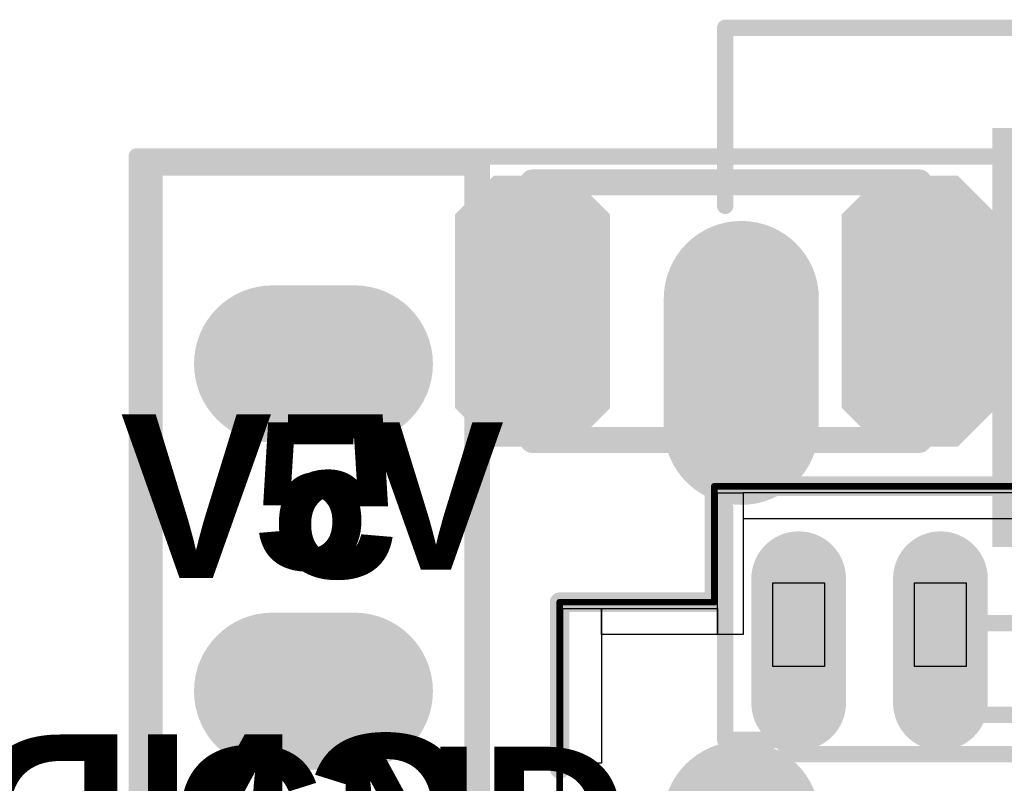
# Model space of a CAD drawing. Header units: inches. Extents: x 0.993 to 1.777, y -0.01 to 0.861.
# Tile 9 of 13: x 1 to 1.301, y 0.627 to 0.861. Entities that reach past the tile are written whole.
import ezdxf

# ---------------------------------------------------------------- set-up
doc = ezdxf.new("R2010")
doc.units = ezdxf.units.IN
doc.header["$MEASUREMENT"] = 0
for name, color, linetype in [('Bottom Layer', 5, 'Continuous'), ('Bottom Overlay', 54, 'Continuous'), ('Bottom Solder', 6, 'Continuous'), ('GND', 76, 'Continuous'), ('Keep-Out Layer', 6, 'Continuous'), ('Mechanical 15', 56, 'Continuous'), ('Mechanical 6', 56, 'Continuous'), ('Multi-Layer', 9, 'Continuous'), ('Pad Holes', 156, 'Continuous'), ('Top Layer', 1, 'Continuous'), ('Top Overlay', 2, 'Continuous'), ('Top Paste', 8, 'Continuous'), ('Top Solder', 216, 'Continuous'), ('VCC', 16, 'Continuous')]:
    doc.layers.add(name, color=color, linetype=linetype)
doc.styles.add('Arial_Bold', font='txt', dxfattribs={"height": 0.2})

# ---------------------------------------------------------------- blocks, each defined once
blk = doc.blocks.new('____3_2_4')
at = {"layer": 'Top Layer'}
for points in [[(-0.03937, -0.02756), (-0.03937, 0.02756), (-0.04921, 0.0374), (-0.0689, 0.0374), (-0.07874, 0.02756), (-0.07874, -0.02756), (-0.0689, -0.0374), (-0.04921, -0.0374)], [(0.07874, -0.02756), (0.07874, 0.02756), (0.0689, 0.0374), (0.04921, 0.0374), (0.03937, 0.02756), (0.03937, -0.02756), (0.04921, -0.0374), (0.0689, -0.0374)]]:
    blk.add_hatch(color=1, dxfattribs=at).paths.add_polyline_path(points)
at = {"layer": 'Top Overlay'}
h = blk.add_hatch(color=2, dxfattribs=at)
edge = h.paths.add_edge_path()
edge.add_arc((0, 0), 0.01575, 0, 360)
at = {"layer": 'Top Paste'}
for points in [[(-0.03937, -0.02756), (-0.03937, 0.02756), (-0.04921, 0.0374), (-0.0689, 0.0374), (-0.07874, 0.02756), (-0.07874, -0.02756), (-0.0689, -0.0374), (-0.04921, -0.0374)], [(0.07874, -0.02756), (0.07874, 0.02756), (0.0689, 0.0374), (0.04921, 0.0374), (0.03937, 0.02756), (0.03937, -0.02756), (0.04921, -0.0374), (0.0689, -0.0374)]]:
    blk.add_hatch(color=8, dxfattribs=at).paths.add_polyline_path(points)
at = {"layer": 'Top Solder'}
for points in [[(-0.03537, -0.02956), (-0.03537, 0.02956), (-0.04721, 0.0414), (-0.0709, 0.0414), (-0.08274, 0.02956), (-0.08274, -0.02956), (-0.0709, -0.0414), (-0.04721, -0.0414)], [(0.08274, -0.02956), (0.08274, 0.02956), (0.0709, 0.0414), (0.04721, 0.0414), (0.03537, 0.02956), (0.03537, -0.02956), (0.04721, -0.0414), (0.0709, -0.0414)]]:
    blk.add_hatch(color=216, dxfattribs=at).paths.add_polyline_path(points)
at = {"layer": 'Top Overlay'}
for points in [[(-0.05906, 0.03937, 0.00787, 0.00787, 0), (0.05906, 0.03937, 0.00787, 0.00787, 0)], [(-0.05906, -0.03937, 0.00787, 0.00787, 0), (-0.05906, 0.03937, 0.00787, 0.00787, 0)], [(0.05906, -0.03937, 0.00787, 0.00787, 0), (0.05906, 0.03937, 0.00787, 0.00787, 0)], [(-0.05906, -0.03937, 0.00787, 0.00787, 0), (0.05906, -0.03937, 0.00787, 0.00787, 0)]]:
    blk.add_lwpolyline(points, format="xyseb", dxfattribs=at)
for points in [[(-0.06102, 0.03937, 0.00394, 0.00394, 1), (-0.05709, 0.03937, 0.00394, 0.00394, 1)], [(-0.06102, 0.03937, 0.00394, 0.00394, 1), (-0.05709, 0.03937, 0.00394, 0.00394, 1)], [(0.05709, 0.03937, 0.00394, 0.00394, 1), (0.06102, 0.03937, 0.00394, 0.00394, 1)], [(0.05709, 0.03937, 0.00394, 0.00394, 1), (0.06102, 0.03937, 0.00394, 0.00394, 1)], [(-0.06102, -0.03937, 0.00394, 0.00394, 1), (-0.05709, -0.03937, 0.00394, 0.00394, 1)], [(-0.06102, -0.03937, 0.00394, 0.00394, 1), (-0.05709, -0.03937, 0.00394, 0.00394, 1)], [(0.05709, -0.03937, 0.00394, 0.00394, 1), (0.06102, -0.03937, 0.00394, 0.00394, 1)], [(0.05709, -0.03937, 0.00394, 0.00394, 1), (0.06102, -0.03937, 0.00394, 0.00394, 1)]]:
    blk.add_lwpolyline(points, format="xyseb", close=True, dxfattribs=at)
blk = doc.blocks.new('SIP8_B_21')
at = {"layer": 'Bottom Layer'}
h = blk.add_hatch(color=5, dxfattribs=at)
edge = h.paths.add_edge_path()
edge.add_arc((-0.0125, 0.1), 0.02, 90, 270)
edge.add_line((-0.0125, 0.08), (0.0125, 0.08))
edge.add_arc((0.0125, 0.1), 0.02, 270, 450)
edge.add_line((0.0125, 0.12), (-0.0125, 0.12))
h = blk.add_hatch(color=5, dxfattribs=at)
edge = h.paths.add_edge_path()
edge.add_arc((-0.0125, 0), 0.02, 90, 270)
edge.add_line((-0.0125, -0.02), (0.0125, -0.02))
edge.add_arc((0.0125, 0), 0.02, 270, 450)
edge.add_line((0.0125, 0.02), (-0.0125, 0.02))
at = {"layer": 'Bottom Solder'}
h = blk.add_hatch(color=6, dxfattribs=at)
edge = h.paths.add_edge_path()
edge.add_arc((-0.0125, 0.1), 0.024, 90, 270)
edge.add_line((-0.0125, 0.076), (0.0125, 0.076))
edge.add_arc((0.0125, 0.1), 0.024, 270, 450)
edge.add_line((0.0125, 0.124), (-0.0125, 0.124))
h = blk.add_hatch(color=6, dxfattribs=at)
edge = h.paths.add_edge_path()
edge.add_arc((-0.0125, 0), 0.024, 90, 270)
edge.add_line((-0.0125, -0.024), (0.0125, -0.024))
edge.add_arc((0.0125, 0), 0.024, 270, 450)
edge.add_line((0.0125, 0.024), (-0.0125, 0.024))
at = {"layer": 'GND'}
h = blk.add_hatch(color=76, dxfattribs=at)
edge = h.paths.add_edge_path()
edge.add_arc((-0.0125, 0.1), 0.02, 90, 270)
edge.add_line((-0.0125, 0.08), (0.0125, 0.08))
edge.add_arc((0.0125, 0.1), 0.02, 270, 450)
edge.add_line((0.0125, 0.12), (-0.0125, 0.12))
h = blk.add_hatch(color=76, dxfattribs=at)
edge = h.paths.add_edge_path()
edge.add_arc((-0.0125, 0), 0.02, 90, 270)
edge.add_line((-0.0125, -0.02), (0.0125, -0.02))
edge.add_arc((0.0125, 0), 0.02, 270, 450)
edge.add_line((0.0125, 0.02), (-0.0125, 0.02))
at = {"layer": 'Multi-Layer'}
h = blk.add_hatch(color=9, dxfattribs=at)
edge = h.paths.add_edge_path()
edge.add_arc((-0.0125, 0.1), 0.02, 90, 270)
edge.add_line((-0.0125, 0.08), (0.0125, 0.08))
edge.add_arc((0.0125, 0.1), 0.02, 270, 450)
edge.add_line((0.0125, 0.12), (-0.0125, 0.12))
h = blk.add_hatch(color=9, dxfattribs=at)
edge = h.paths.add_edge_path()
edge.add_arc((-0.0125, 0), 0.02, 90, 270)
edge.add_line((-0.0125, -0.02), (0.0125, -0.02))
edge.add_arc((0.0125, 0), 0.02, 270, 450)
edge.add_line((0.0125, 0.02), (-0.0125, 0.02))
at = {"layer": 'Pad Holes'}
h = blk.add_hatch(color=7, dxfattribs=at)
edge = h.paths.add_edge_path()
edge.add_arc((0, 0.1), 0.0175, 0, 360)
h = blk.add_hatch(color=7, dxfattribs=at)
edge = h.paths.add_edge_path()
edge.add_arc((0, 0), 0.0175, 0, 360)
at = {"layer": 'Top Layer'}
h = blk.add_hatch(color=1, dxfattribs=at)
edge = h.paths.add_edge_path()
edge.add_arc((-0.0125, 0.1), 0.02, 90, 270)
edge.add_line((-0.0125, 0.08), (0.0125, 0.08))
edge.add_arc((0.0125, 0.1), 0.02, 270, 450)
edge.add_line((0.0125, 0.12), (-0.0125, 0.12))
h = blk.add_hatch(color=1, dxfattribs=at)
edge = h.paths.add_edge_path()
edge.add_arc((-0.0125, 0), 0.02, 90, 270)
edge.add_line((-0.0125, -0.02), (0.0125, -0.02))
edge.add_arc((0.0125, 0), 0.02, 270, 450)
edge.add_line((0.0125, 0.02), (-0.0125, 0.02))
at = {"layer": 'Top Solder'}
h = blk.add_hatch(color=216, dxfattribs=at)
edge = h.paths.add_edge_path()
edge.add_arc((-0.0125, 0.1), 0.024, 90, 270)
edge.add_line((-0.0125, 0.076), (0.0125, 0.076))
edge.add_arc((0.0125, 0.1), 0.024, 270, 450)
edge.add_line((0.0125, 0.124), (-0.0125, 0.124))
h = blk.add_hatch(color=216, dxfattribs=at)
edge = h.paths.add_edge_path()
edge.add_arc((-0.0125, 0), 0.024, 90, 270)
edge.add_line((-0.0125, -0.024), (0.0125, -0.024))
edge.add_arc((0.0125, 0), 0.024, 270, 450)
edge.add_line((0.0125, 0.024), (-0.0125, 0.024))
at = {"layer": 'VCC'}
h = blk.add_hatch(color=16, dxfattribs=at)
edge = h.paths.add_edge_path()
edge.add_arc((-0.0125, 0.1), 0.02, 90, 270)
edge.add_line((-0.0125, 0.08), (0.0125, 0.08))
edge.add_arc((0.0125, 0.1), 0.02, 270, 450)
edge.add_line((0.0125, 0.12), (-0.0125, 0.12))
h = blk.add_hatch(color=16, dxfattribs=at)
edge = h.paths.add_edge_path()
edge.add_arc((-0.0125, 0), 0.02, 90, 270)
edge.add_line((-0.0125, -0.02), (0.0125, -0.02))
edge.add_arc((0.0125, 0), 0.02, 270, 450)
edge.add_line((0.0125, 0.02), (-0.0125, 0.02))
at = {"layer": 'Top Overlay'}
for points in [[(-0.05, 0.76117, 0.00787, 0.00787, 0), (-0.05, -0.06143, 0.00787, 0.00787, 0)], [(0.05, 0.76117, 0.00787, 0.00787, 0), (0.05, -0.06143, 0.00787, 0.00787, 0)], [(0.05, -0.06143, 0.00787, 0.00787, 0), (-0.05, -0.06143, 0.00787, 0.00787, 0)]]:
    blk.add_lwpolyline(points, format="xyseb", dxfattribs=at)
for points in [[(-0.05197, -0.06143, 0.00394, 0.00394, 1), (-0.04803, -0.06143, 0.00394, 0.00394, 1)], [(-0.05197, -0.06143, 0.00394, 0.00394, 1), (-0.04803, -0.06143, 0.00394, 0.00394, 1)], [(0.04803, -0.06143, 0.00394, 0.00394, 1), (0.05197, -0.06143, 0.00394, 0.00394, 1)], [(0.04803, -0.06143, 0.00394, 0.00394, 1), (0.05197, -0.06143, 0.00394, 0.00394, 1)]]:
    blk.add_lwpolyline(points, format="xyseb", close=True, dxfattribs=at)
blk = doc.blocks.new('TF_SMD_H2_8____38')
at = {"layer": 'Top Layer'}
h = blk.add_hatch(color=1, dxfattribs=at)
edge = h.paths.add_edge_path()
edge.add_arc((-0.15992, 0.18764), 0.0125, 0, 180)
edge.add_line((-0.17242, 0.18764), (-0.17242, 0.14965))
edge.add_arc((-0.15992, 0.14965), 0.0125, 180, 360)
edge.add_line((-0.14742, 0.14965), (-0.14742, 0.18764))
h = blk.add_hatch(color=1, dxfattribs=at)
edge = h.paths.add_edge_path()
edge.add_arc((-0.11661, 0.18764), 0.0125, 0, 180)
edge.add_line((-0.12911, 0.18764), (-0.12911, 0.14965))
edge.add_arc((-0.11661, 0.14965), 0.0125, 180, 360)
edge.add_line((-0.10411, 0.14965), (-0.10411, 0.18764))
at = {"layer": 'Top Paste'}
h = blk.add_hatch(color=8, dxfattribs=at)
edge = h.paths.add_edge_path()
edge.add_arc((-0.15992, 0.18764), 0.0125, 0, 180)
edge.add_line((-0.17242, 0.18764), (-0.17242, 0.14965))
edge.add_arc((-0.15992, 0.14965), 0.0125, 180, 360)
edge.add_line((-0.14742, 0.14965), (-0.14742, 0.18764))
h = blk.add_hatch(color=8, dxfattribs=at)
edge = h.paths.add_edge_path()
edge.add_arc((-0.11661, 0.18764), 0.0125, 0, 180)
edge.add_line((-0.12911, 0.18764), (-0.12911, 0.14965))
edge.add_arc((-0.11661, 0.14965), 0.0125, 180, 360)
edge.add_line((-0.10411, 0.14965), (-0.10411, 0.18764))
at = {"layer": 'Top Solder'}
h = blk.add_hatch(color=216, dxfattribs=at)
edge = h.paths.add_edge_path()
edge.add_arc((-0.15992, 0.18764), 0.01447, 0, 180)
edge.add_line((-0.17438, 0.18764), (-0.17438, 0.14965))
edge.add_arc((-0.15992, 0.14965), 0.01447, 180, 360)
edge.add_line((-0.14545, 0.14965), (-0.14545, 0.18764))
h = blk.add_hatch(color=216, dxfattribs=at)
edge = h.paths.add_edge_path()
edge.add_arc((-0.11661, 0.18764), 0.01447, 0, 180)
edge.add_line((-0.13107, 0.18764), (-0.13107, 0.14965))
edge.add_arc((-0.11661, 0.14965), 0.01447, 180, 360)
edge.add_line((-0.10214, 0.14965), (-0.10214, 0.18764))
at = {"layer": 'Mechanical 15'}
for p, q in [((-0.16779, 0.16077), (-0.16779, 0.18636)), ((-0.16779, 0.18636), (-0.15204, 0.18636)), ((-0.15204, 0.18636), (-0.15204, 0.16077)), ((-0.15204, 0.18636), (-0.15204, 0.18636)), ((-0.12449, 0.16077), (-0.12449, 0.18636)), ((-0.12449, 0.18636), (-0.10874, 0.18636)), ((-0.10874, 0.18636), (-0.10874, 0.16077)), ((-0.10874, 0.18636), (-0.10874, 0.18636)), ((-0.15204, 0.16077), (-0.16779, 0.16077)), ((-0.10874, 0.16077), (-0.12449, 0.16077))]:
    blk.add_line(p, q, dxfattribs=at)
for points in [[(-0.1857, 0.21589, 0.002, 0.002, 0), (0.16882, 0.21589, 0.002, 0.002, 0)], [(-0.1857, 0.18046, 0.002, 0.002, 0), (-0.1857, 0.21589, 0.002, 0.002, 0)], [(-0.23295, 0.18046, 0.002, 0.002, 0), (-0.1857, 0.18046, 0.002, 0.002, 0)], [(-0.23295, -0.00065, 0.002, 0.002, 0), (-0.23295, 0.18046, 0.002, 0.002, 0)]]:
    blk.add_lwpolyline(points, format="xyseb", dxfattribs=at)
for points in [[(-0.1862, 0.21589, 0.001, 0.001, 1), (-0.1852, 0.21589, 0.001, 0.001, 1)], [(-0.1862, 0.21589, 0.001, 0.001, 1), (-0.1852, 0.21589, 0.001, 0.001, 1)], [(-0.23345, 0.18046, 0.001, 0.001, 1), (-0.23245, 0.18046, 0.001, 0.001, 1)], [(-0.23345, 0.18046, 0.001, 0.001, 1), (-0.23245, 0.18046, 0.001, 0.001, 1)], [(-0.1862, 0.18046, 0.001, 0.001, 1), (-0.1852, 0.18046, 0.001, 0.001, 1)], [(-0.1862, 0.18046, 0.001, 0.001, 1), (-0.1852, 0.18046, 0.001, 0.001, 1)]]:
    blk.add_lwpolyline(points, format="xyseb", close=True, dxfattribs=at)
at = {"layer": 'Mechanical 6'}
for p, q in [((-0.18472, 0.17061), (-0.18472, 0.21392)), ((-0.18472, 0.21392), (-0.17684, 0.21392)), ((0.16174, 0.21392), (-0.17684, 0.21392)), ((-0.17684, 0.21392), (-0.17684, 0.20605)), ((-0.17684, 0.21392), (-0.17684, 0.17061)), ((-0.17684, 0.20605), (0.16174, 0.20605)), ((-0.23196, 0.13124), (-0.23196, 0.17849)), ((-0.23196, 0.17849), (-0.22015, 0.17849)), ((-0.22015, 0.17849), (-0.18472, 0.17849)), ((-0.22015, 0.17061), (-0.22015, 0.17849)), ((-0.22015, 0.17849), (-0.22015, 0.17849)), ((-0.22015, 0.17849), (-0.22015, 0.13124)), ((-0.18472, 0.17849), (-0.18472, 0.17061)), ((-0.18472, 0.17061), (-0.22015, 0.17061)), ((-0.17684, 0.17061), (-0.18472, 0.17061)), ((-0.18472, 0.17061), (-0.18472, 0.17061)), ((-0.22015, 0.13124), (-0.23196, 0.13124)), ((-0.23196, 0.13124), (-0.23196, 0.13124))]:
    blk.add_line(p, q, dxfattribs=at)
at = {"layer": 'Top Overlay'}
for points in [[(-0.1857, 0.18046, 0.00598, 0.00598, 0), (-0.1857, 0.21589, 0.00598, 0.00598, 0)], [(-0.1857, 0.21589, 0.00598, 0.00598, 0), (-0.1794, 0.21589, 0.00598, 0.00598, 0)], [(-0.1794, 0.21589, 0.00598, 0.00598, 0), (0.16882, 0.21589, 0.00598, 0.00598, 0)], [(-0.1794, 0.21589, 0.00598, 0.00598, 0), (-0.1794, 0.21589, 0.00598, 0.00598, 0)], [(-0.23295, 0.12954, 0.00598, 0.00598, 0), (-0.23295, 0.18046, 0.00598, 0.00598, 0)], [(-0.23295, 0.18046, 0.00598, 0.00598, 0), (-0.1857, 0.18046, 0.00598, 0.00598, 0)]]:
    blk.add_lwpolyline(points, format="xyseb", dxfattribs=at)
for points in [[(-0.1872, 0.21589, 0.00299, 0.00299, 1), (-0.18421, 0.21589, 0.00299, 0.00299, 1)], [(-0.1872, 0.21589, 0.00299, 0.00299, 1), (-0.18421, 0.21589, 0.00299, 0.00299, 1)], [(-0.1809, 0.21589, 0.00299, 0.00299, 1), (-0.17791, 0.21589, 0.00299, 0.00299, 1)], [(-0.1809, 0.21589, 0.00299, 0.00299, 1), (-0.17791, 0.21589, 0.00299, 0.00299, 1)], [(-0.1809, 0.21589, 0.00299, 0.00299, 1), (-0.17791, 0.21589, 0.00299, 0.00299, 1)], [(-0.1809, 0.21589, 0.00299, 0.00299, 1), (-0.17791, 0.21589, 0.00299, 0.00299, 1)], [(-0.23444, 0.18046, 0.00299, 0.00299, 1), (-0.23145, 0.18046, 0.00299, 0.00299, 1)], [(-0.23444, 0.18046, 0.00299, 0.00299, 1), (-0.23145, 0.18046, 0.00299, 0.00299, 1)], [(-0.1872, 0.18046, 0.00299, 0.00299, 1), (-0.18421, 0.18046, 0.00299, 0.00299, 1)], [(-0.1872, 0.18046, 0.00299, 0.00299, 1), (-0.18421, 0.18046, 0.00299, 0.00299, 1)], [(-0.23444, 0.12954, 0.00299, 0.00299, 1), (-0.23145, 0.12954, 0.00299, 0.00299, 1)]]:
    blk.add_lwpolyline(points, format="xyseb", close=True, dxfattribs=at)
blk = doc.blocks.new('USB_TYPE_C_16PIN_A_B_46')
at = {"layer": 'Bottom Layer'}
h = blk.add_hatch(color=5, dxfattribs=at)
edge = h.paths.add_edge_path()
edge.add_arc((-0.08947, -0.17164), 0.01969, 90, 270)
edge.add_line((-0.08947, -0.19133), (-0.0501, -0.19133))
edge.add_arc((-0.0501, -0.17164), 0.01969, 270, 450)
edge.add_line((-0.0501, -0.15196), (-0.08947, -0.15196))
h = blk.add_hatch(color=5, dxfattribs=at)
edge = h.paths.add_edge_path()
edge.add_arc((0.06978, -0.17164), 0.02, 90, 270)
edge.add_line((0.06978, -0.19164), (0.11978, -0.19164))
edge.add_arc((0.11978, -0.17164), 0.02, 270, 450)
edge.add_line((0.11978, -0.15164), (0.06978, -0.15164))
at = {"layer": 'Bottom Solder'}
blk.add_hatch(color=6, dxfattribs=at).paths.add_polyline_path([(-0.01356, -0.09493), (-0.14156, -0.09493), (-0.14156, 0.09307), (-0.01356, 0.09307)])
h = blk.add_hatch(color=6, dxfattribs=at)
edge = h.paths.add_edge_path()
edge.add_arc((-0.08947, -0.17164), 0.02369, 90, 270)
edge.add_line((-0.08947, -0.19533), (-0.0501, -0.19533))
edge.add_arc((-0.0501, -0.17164), 0.02369, 270, 450)
edge.add_line((-0.0501, -0.14796), (-0.08947, -0.14796))
h = blk.add_hatch(color=6, dxfattribs=at)
edge = h.paths.add_edge_path()
edge.add_arc((0.06978, -0.17164), 0.024, 90, 270)
edge.add_line((0.06978, -0.19564), (0.11978, -0.19564))
edge.add_arc((0.11978, -0.17164), 0.024, 270, 450)
edge.add_line((0.11978, -0.14764), (0.06978, -0.14764))
at = {"layer": 'GND'}
h = blk.add_hatch(color=76, dxfattribs=at)
edge = h.paths.add_edge_path()
edge.add_arc((-0.08947, -0.17164), 0.01969, 90, 270)
edge.add_line((-0.08947, -0.19133), (-0.0501, -0.19133))
edge.add_arc((-0.0501, -0.17164), 0.01969, 270, 450)
edge.add_line((-0.0501, -0.15196), (-0.08947, -0.15196))
h = blk.add_hatch(color=76, dxfattribs=at)
edge = h.paths.add_edge_path()
edge.add_arc((0.06978, -0.17164), 0.02, 90, 270)
edge.add_line((0.06978, -0.19164), (0.11978, -0.19164))
edge.add_arc((0.11978, -0.17164), 0.02, 270, 450)
edge.add_line((0.11978, -0.15164), (0.06978, -0.15164))
at = {"layer": 'Multi-Layer'}
h = blk.add_hatch(color=9, dxfattribs=at)
edge = h.paths.add_edge_path()
edge.add_arc((-0.08947, -0.17164), 0.01969, 90, 270)
edge.add_line((-0.08947, -0.19133), (-0.0501, -0.19133))
edge.add_arc((-0.0501, -0.17164), 0.01969, 270, 450)
edge.add_line((-0.0501, -0.15196), (-0.08947, -0.15196))
h = blk.add_hatch(color=9, dxfattribs=at)
edge = h.paths.add_edge_path()
edge.add_arc((0.06978, -0.17164), 0.02, 90, 270)
edge.add_line((0.06978, -0.19164), (0.11978, -0.19164))
edge.add_arc((0.11978, -0.17164), 0.02, 270, 450)
edge.add_line((0.11978, -0.15164), (0.06978, -0.15164))
at = {"layer": 'Pad Holes'}
h = blk.add_hatch(color=7, dxfattribs=at)
edge = h.paths.add_edge_path()
edge.add_arc((-0.08553, -0.17164), 0.00984, 90, 270)
edge.add_line((-0.08553, -0.18149), (-0.05404, -0.18149))
edge.add_arc((-0.05404, -0.17164), 0.00984, 270, 450)
edge.add_line((-0.05404, -0.1618), (-0.08553, -0.1618))
at = {"layer": 'Top Layer'}
h = blk.add_hatch(color=1, dxfattribs=at)
edge = h.paths.add_edge_path()
edge.add_arc((-0.08947, -0.17164), 0.01969, 90, 270)
edge.add_line((-0.08947, -0.19133), (-0.0501, -0.19133))
edge.add_arc((-0.0501, -0.17164), 0.01969, 270, 450)
edge.add_line((-0.0501, -0.15196), (-0.08947, -0.15196))
h = blk.add_hatch(color=1, dxfattribs=at)
edge = h.paths.add_edge_path()
edge.add_arc((0.06978, -0.17164), 0.02, 90, 270)
edge.add_line((0.06978, -0.19164), (0.11978, -0.19164))
edge.add_arc((0.11978, -0.17164), 0.02, 270, 450)
edge.add_line((0.11978, -0.15164), (0.06978, -0.15164))
at = {"layer": 'Top Solder'}
h = blk.add_hatch(color=216, dxfattribs=at)
edge = h.paths.add_edge_path()
edge.add_arc((-0.08947, -0.17164), 0.02369, 90, 270)
edge.add_line((-0.08947, -0.19533), (-0.0501, -0.19533))
edge.add_arc((-0.0501, -0.17164), 0.02369, 270, 450)
edge.add_line((-0.0501, -0.14796), (-0.08947, -0.14796))
h = blk.add_hatch(color=216, dxfattribs=at)
edge = h.paths.add_edge_path()
edge.add_arc((0.06978, -0.17164), 0.024, 90, 270)
edge.add_line((0.06978, -0.19564), (0.11978, -0.19564))
edge.add_arc((0.11978, -0.17164), 0.024, 270, 450)
edge.add_line((0.11978, -0.14764), (0.06978, -0.14764))
at = {"layer": 'VCC'}
h = blk.add_hatch(color=16, dxfattribs=at)
edge = h.paths.add_edge_path()
edge.add_arc((-0.08947, -0.17164), 0.01969, 90, 270)
edge.add_line((-0.08947, -0.19133), (-0.0501, -0.19133))
edge.add_arc((-0.0501, -0.17164), 0.01969, 270, 450)
edge.add_line((-0.0501, -0.15196), (-0.08947, -0.15196))
h = blk.add_hatch(color=16, dxfattribs=at)
edge = h.paths.add_edge_path()
edge.add_arc((0.06978, -0.17164), 0.02, 90, 270)
edge.add_line((0.06978, -0.19164), (0.11978, -0.19164))
edge.add_arc((0.11978, -0.17164), 0.02, 270, 450)
edge.add_line((0.11978, -0.15164), (0.06978, -0.15164))
at = {"layer": 'Bottom Overlay'}
for points in [[(-0.17215, -0.17657, 0.005, 0.005, 0), (-0.17215, 0.17481, 0.005, 0.005, 0)], [(0.04978, -0.15542, 0.005, 0.005, 0), (0.04978, 0.15072, 0.005, 0.005, 0)], [(0.00978, -0.09964, 0.005, 0.005, 0), (0.00978, -0.04664, 0.005, 0.005, 0)], [(0.03778, -0.09964, 0.005, 0.005, 0), (0.03778, -0.04664, 0.005, 0.005, 0)], [(0.03678, -0.09964, 0.005, 0.005, 0), (0.00978, -0.09964, 0.005, 0.005, 0)], [(0.03778, -0.09964, 0.005, 0.005, 0), (0.03478, -0.09964, 0.005, 0.005, 0)], [(0.04537, -0.15983, 0.005, 0.005, 0), (0.04978, -0.15542, 0.005, 0.005, 0)], [(0.04537, -0.17657, 0.005, 0.005, 0), (0.04537, -0.15983, 0.005, 0.005, 0)], [(-0.11777, -0.17657, 0.005, 0.005, 0), (-0.17215, -0.17657, 0.005, 0.005, 0)], [(0.04537, -0.17657, 0.005, 0.005, 0), (-0.02549, -0.17657, 0.005, 0.005, 0)]]:
    blk.add_lwpolyline(points, format="xyseb", dxfattribs=at)
for points in [[(0.00853, -0.09964, 0.0025, 0.0025, 1), (0.01103, -0.09964, 0.0025, 0.0025, 1)], [(0.00853, -0.09964, 0.0025, 0.0025, 1), (0.01103, -0.09964, 0.0025, 0.0025, 1)], [(0.03353, -0.09964, 0.0025, 0.0025, 1), (0.03603, -0.09964, 0.0025, 0.0025, 1)], [(0.03553, -0.09964, 0.0025, 0.0025, 1), (0.03803, -0.09964, 0.0025, 0.0025, 1)], [(0.03653, -0.09964, 0.0025, 0.0025, 1), (0.03903, -0.09964, 0.0025, 0.0025, 1)], [(0.03653, -0.09964, 0.0025, 0.0025, 1), (0.03903, -0.09964, 0.0025, 0.0025, 1)], [(0.04853, -0.15542, 0.0025, 0.0025, 1), (0.05103, -0.15542, 0.0025, 0.0025, 1)], [(0.04853, -0.15542, 0.0025, 0.0025, 1), (0.05103, -0.15542, 0.0025, 0.0025, 1)], [(0.04412, -0.15983, 0.0025, 0.0025, 1), (0.04662, -0.15983, 0.0025, 0.0025, 1)], [(0.04412, -0.15983, 0.0025, 0.0025, 1), (0.04662, -0.15983, 0.0025, 0.0025, 1)], [(-0.1734, -0.17657, 0.0025, 0.0025, 1), (-0.1709, -0.17657, 0.0025, 0.0025, 1)], [(-0.1734, -0.17657, 0.0025, 0.0025, 1), (-0.1709, -0.17657, 0.0025, 0.0025, 1)], [(-0.11902, -0.17657, 0.0025, 0.0025, 1), (-0.11652, -0.17657, 0.0025, 0.0025, 1)], [(-0.02674, -0.17657, 0.0025, 0.0025, 1), (-0.02424, -0.17657, 0.0025, 0.0025, 1)], [(0.04412, -0.17657, 0.0025, 0.0025, 1), (0.04662, -0.17657, 0.0025, 0.0025, 1)], [(0.04412, -0.17657, 0.0025, 0.0025, 1), (0.04662, -0.17657, 0.0025, 0.0025, 1)]]:
    blk.add_lwpolyline(points, format="xyseb", close=True, dxfattribs=at)

msp = doc.modelspace()

# ---------------------------------------------------------------- linework, layer by layer
at = {"layer": 'Keep-Out Layer'}
for points in [[(1.03596, 0.81895, 0.005, 0.005, 0), (1.74462, 0.81895, 0.005, 0.005, 0)], [(1.03596, -0.00782, 0.005, 0.005, 0), (1.03596, 0.81895, 0.005, 0.005, 0)]]:
    msp.add_lwpolyline(points, format="xyseb", dxfattribs=at)
msp.add_lwpolyline([(1.03471, 0.81895, 0.0025, 0.0025, 1), (1.03721, 0.81895, 0.0025, 0.0025, 1)], format="xyseb", close=True, dxfattribs=at)
msp.add_lwpolyline([(1.03471, 0.81895, 0.0025, 0.0025, 1), (1.03721, 0.81895, 0.0025, 0.0025, 1)], format="xyseb", close=True, dxfattribs=at)

# ---------------------------------------------------------------- block references
for name, p, rotation in [('USB_TYPE_C_16PIN_A_B_46', (1.39233, 0.68609), 270), ('SIP8_B_21', (1.08996, 0.75557), 180), ('____3_2_4', (1.21596, 0.77168), 360), ('TF_SMD_H2_8____38', (1.39813, 0.5023), 360)]:
    msp.add_blockref(name, p, dxfattribs=dict(rotation=rotation))

# ---------------------------------------------------------------- texts
at = {"layer": 'Bottom Overlay', "style": 'Arial_Bold', "text_generation_flag": 2}
for s, p in [('5V', (1.1163, 0.6902)), ('GND', (1.13942, 0.59234))]:
    msp.add_text(s, height=0.05, rotation=360, dxfattribs=at).set_placement(p)
at = {"layer": 'Top Overlay', "style": 'Arial_Bold'}
for s, p in [('5V', (1.0714, 0.6927)), ('GND', (1.0467, 0.5936))]:
    msp.add_text(s, height=0.045, rotation=360, dxfattribs=at).set_placement(p)

doc.saveas('drawing.dxf')
